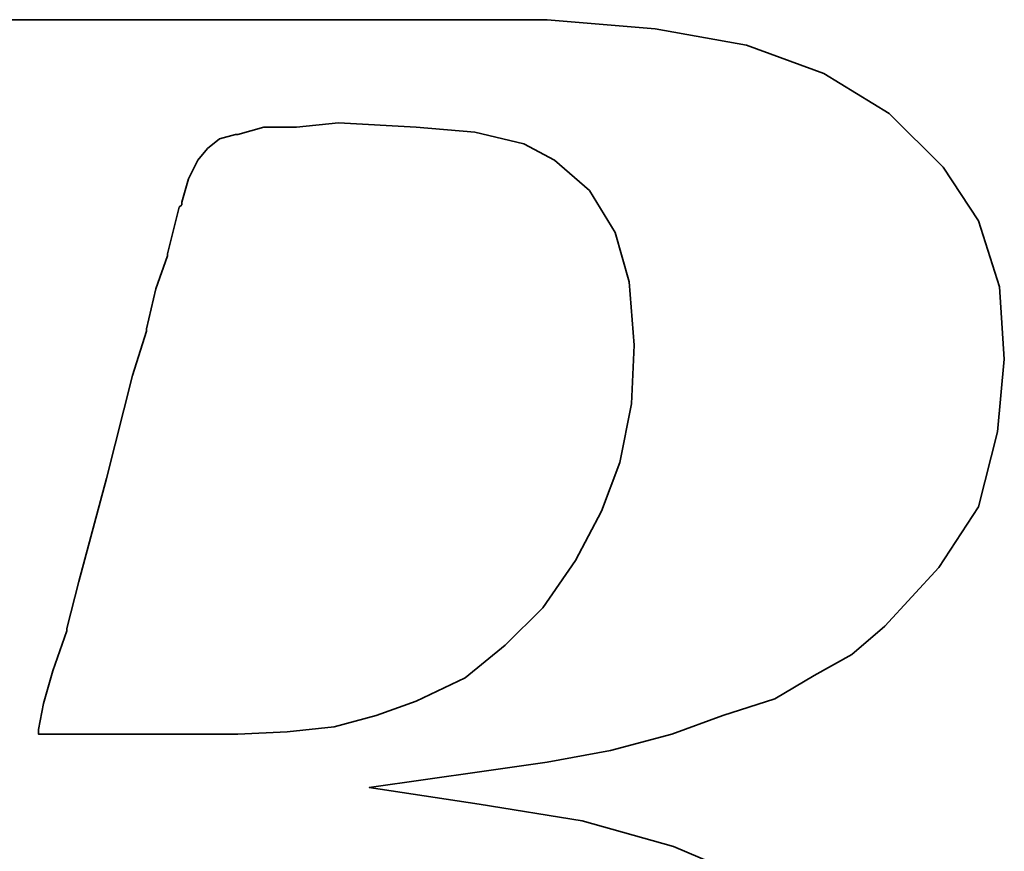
# Model space of a CAD drawing. Header units: millimetres. Extents: x -115 to 753, y -125 to 121.
# Tile 29 of 96: x 245.11 to 247.16, y 7 to 8.73. Entities that reach past the tile are written whole.
import ezdxf

# ---------------------------------------------------------------- set-up
doc = ezdxf.new("R2010")
doc.units = ezdxf.units.MM
doc.layers.add('DIM', color=4, linetype='Continuous')
doc.layers.add('layer 1', color=7, linetype='Continuous')

# ---------------------------------------------------------------- blocks, each defined once
blk = doc.blocks.new('TBI MOTION logo(完整正式版)')
at = {"layer": 'layer 1', "color": 22, "lineweight": 35}
for points, knots in [([(-64.65375, -6.86375), (-64.65375, -6.86375), (-64.84375, -7.29625), (-64.84375, -7.29625), (-64.84375, -7.29625), (-64.84375, -7.29625), (-64.86875, -7.34375), (-64.86875, -7.34375), (-64.86875, -7.34375), (-64.86875, -7.34375), (-64.86875, -7.36875), (-64.86875, -7.36875), (-64.86875, -7.36875), (-64.86875, -7.36875), (-65.15375, -7.65375), (-65.15375, -7.65375), (-65.15375, -7.65375), (-65.15375, -7.65375), (-65.17875, -7.65375), (-65.17875, -7.65375), (-65.17875, -7.65375), (-65.17875, -7.65375), (-65.20375, -7.67875), (-65.20375, -7.67875), (-65.20375, -7.67875), (-65.20375, -7.67875), (-65.58875, -7.87125), (-65.58875, -7.87125), (-65.58875, -7.87125), (-65.58875, -7.87125), (-65.63375, -7.87125), (-65.63375, -7.87125), (-65.63375, -7.87125), (-65.63375, -7.87125), (-65.65875, -7.89375), (-65.65875, -7.89375), (-65.65875, -7.89375), (-65.65875, -7.89375), (-66.09375, -7.94375), (-66.09375, -7.94375), (-66.09375, -7.94375), (-66.09375, -7.94375), (-66.11375, -7.94375), (-66.11375, -7.94375), (-66.11375, -7.94375), (-66.11375, -7.94375), (-66.16375, -7.94375), (-66.16375, -7.94375), (-66.16375, -7.94375), (-66.16375, -7.94375), (-66.30875, -7.94375), (-66.30875, -7.94375), (-66.30875, -7.94375), (-66.30875, -7.94375), (-66.69375, -7.94375), (-66.69375, -7.94375), (-66.69375, -7.94375), (-66.69375, -7.94375), (-67.07375, -7.94375), (-67.07375, -7.94375), (-67.07375, -7.94375), (-67.07375, -7.94375), (-67.12375, -7.94375), (-67.12375, -7.94375), (-67.12375, -7.94375), (-67.12375, -7.94375), (-67.12375, -7.96625), (-67.12375, -7.96625), (-67.12375, -7.96625), (-67.12375, -7.96625), (-67.14875, -7.99125), (-67.14875, -7.99125), (-67.14875, -7.99125), (-67.14875, -7.99125), (-67.24375, -8.34875), (-67.24375, -8.34875), (-67.24375, -8.34875), (-67.24375, -8.34875), (-67.31375, -8.68625), (-67.31375, -8.68625), (-67.31375, -8.68625), (-67.31375, -8.68625), (-67.26875, -8.68625), (-67.26875, -8.68625), (-67.26875, -8.68625), (-67.26875, -8.68625), (-67.07375, -8.68625), (-67.07375, -8.68625), (-67.07375, -8.68625), (-67.07375, -8.68625), (-66.54875, -8.68625), (-66.54875, -8.68625), (-66.54875, -8.68625), (-66.54875, -8.68625), (-65.82625, -8.68625), (-65.82625, -8.68625), (-65.82625, -8.68625), (-65.82625, -8.68625), (-65.01375, -8.68625), (-65.01375, -8.68625), (-65.01375, -8.68625), (-65.01375, -8.68625), (-64.05375, -8.68625), (-64.05375, -8.68625), (-64.05375, -8.68625), (-64.05375, -8.68625), (-62.08375, -8.68625), (-62.08375, -8.68625), (-62.08375, -8.68625), (-62.08375, -8.68625), (-60.06875, -8.68625), (-60.06875, -8.68625), (-60.06875, -8.68625), (-60.06875, -8.68625), (-59.10875, -8.68625), (-59.10875, -8.68625), (-59.10875, -8.68625), (-59.10875, -8.68625), (-58.29375, -8.68625), (-58.29375, -8.68625), (-58.29375, -8.68625), (-58.29375, -8.68625), (-57.57375, -8.68625), (-57.57375, -8.68625), (-57.57375, -8.68625), (-57.57375, -8.68625), (-57.04875, -8.68625), (-57.04875, -8.68625), (-57.04875, -8.68625), (-57.04875, -8.68625), (-56.85375, -8.68625), (-56.85375, -8.68625), (-56.85375, -8.68625), (-56.85375, -8.68625), (-56.70875, -8.68625), (-56.70875, -8.68625), (-56.70875, -8.68625), (-56.70875, -8.68625), (-56.61375, -8.68625), (-56.61375, -8.68625), (-56.61375, -8.68625), (-56.61375, -8.68625), (-56.56875, -8.68625), (-56.56875, -8.68625), (-56.56875, -8.68625), (-56.56875, -8.68625), (-55.65375, -8.63875), (-55.65375, -8.63875), (-55.65375, -8.63875), (-55.65375, -8.63875), (-54.76875, -8.51875), (-54.76875, -8.51875), (-54.76875, -8.51875), (-54.76875, -8.51875), (-53.90375, -8.30375), (-53.90375, -8.30375), (-53.90375, -8.30375), (-53.90375, -8.30375), (-53.08875, -8.03875), (-53.08875, -8.03875), (-53.08875, -8.03875), (-53.08875, -8.03875), (-52.34375, -7.65375), (-52.34375, -7.65375), (-52.34375, -7.65375), (-52.34375, -7.65375), (-51.69875, -7.29625), (-51.69875, -7.29625), (-51.69875, -7.29625), (-51.69875, -7.29625), (-51.21875, -6.91125), (-51.21875, -6.91125), (-51.21875, -6.91125), (-51.21875, -6.91125), (-50.83375, -6.50375), (-50.83375, -6.50375), (-50.83375, -6.50375), (-50.83375, -6.50375), (-50.44875, -5.94875), (-50.44875, -5.94875), (-50.44875, -5.94875), (-50.44875, -5.94875), (-50.13875, -5.30375), (-50.13875, -5.30375), (-50.13875, -5.30375), (-50.13875, -5.30375), (-49.99375, -4.65375), (-49.99375, -4.65375), (-49.99375, -4.65375), (-49.99375, -4.65375), (-49.92375, -3.98375), (-49.92375, -3.98375), (-49.92375, -3.98375), (-49.92375, -3.98375), (-49.99375, -3.19374), (-49.99375, -3.19374), (-49.99375, -3.19374), (-49.99375, -3.19374), (-50.23374, -2.44874), (-50.23374, -2.44874), (-50.23374, -2.44874), (-50.23374, -2.44874), (-50.59375, -1.87374), (-50.59375, -1.87374), (-50.59375, -1.87374), (-50.59375, -1.87374), (-51.09875, -1.31874), (-51.09875, -1.31874), (-51.09875, -1.31874), (-51.09875, -1.31874), (-51.74375, -0.81875), (-51.74375, -0.81875), (-51.74375, -0.81875), (-51.74375, -0.81875), (-52.53875, -0.48125), (-52.53875, -0.48125), (-52.53875, -0.48125), (-52.53875, -0.48125), (-53.47375, -0.21875), (-53.47375, -0.21875), (-53.47375, -0.21875), (-53.47375, -0.21875), (-54.52875, -0.04874), (-54.52875, -0.04874), (-54.52875, -0.04874), (-54.52875, -0.04874), (-55.65375, 0.12125), (-55.65375, 0.12125), (-55.65375, 0.12125), (-55.65375, 0.12125), (-54.50375, 0.28624), (-54.50375, 0.28624), (-54.50375, 0.28624), (-54.50375, 0.28624), (-53.83375, 0.38124), (-53.83375, 0.38124), (-53.83375, 0.38124), (-53.83375, 0.38124), (-53.18375, 0.50125), (-53.18375, 0.50125), (-53.18375, 0.50125), (-53.18375, 0.50125), (-52.55875, 0.66874), (-52.55875, 0.66874), (-52.55875, 0.66874), (-52.55875, 0.66874), (-52.03375, 0.86124), (-52.03375, 0.86124), (-52.03375, 0.86124), (-52.03375, 0.86124), (-51.50374, 1.03124), (-51.50374, 1.03124), (-51.50374, 1.03124), (-51.50374, 1.03124), (-51.09875, 1.27125), (-51.09875, 1.27125), (-51.09875, 1.27125), (-51.09875, 1.27125), (-50.71375, 1.48624), (-50.71375, 1.48624), (-50.71375, 1.48624), (-50.71375, 1.48624), (-50.37625, 1.77625), (-50.37625, 1.77625), (-50.37625, 1.77625), (-50.37625, 1.77625), (-49.82375, 2.37625), (-49.82375, 2.37625), (-49.82375, 2.37625), (-49.82375, 2.37625), (-49.41875, 2.99625), (-49.41875, 2.99625), (-49.41875, 2.99625), (-49.41875, 2.99625), (-49.22375, 3.76625), (-49.22375, 3.76625), (-49.22375, 3.76625), (-49.22375, 3.76625), (-49.15375, 4.50874), (-49.15375, 4.50874), (-49.15375, 4.50874), (-49.15375, 4.50874), (-49.20375, 5.25125), (-49.20375, 5.25125), (-49.20375, 5.25125), (-49.20375, 5.25125), (-49.41875, 5.92625), (-49.41875, 5.92625), (-49.41875, 5.92625), (-49.41875, 5.92625), (-49.77875, 6.47625), (-49.77875, 6.47625), (-49.77875, 6.47625), (-49.77875, 6.47625), (-50.33125, 7.02624), (-50.33125, 7.02624), (-50.33125, 7.02624), (-50.33125, 7.02624), (-51.00125, 7.43625), (-51.00125, 7.43625), (-51.00125, 7.43625), (-51.00125, 7.43625), (-51.79375, 7.72625), (-51.79375, 7.72625), (-51.79375, 7.72625), (-51.79375, 7.72625), (-52.72875, 7.89124), (-52.72875, 7.89124), (-52.72875, 7.89124), (-52.72875, 7.89124), (-53.83375, 7.98625), (-53.83375, 7.98625), (-53.83375, 7.98625), (-53.83375, 7.98625), (-53.92875, 7.98625), (-53.92875, 7.98625), (-53.92875, 7.98625), (-53.92875, 7.98625), (-54.26375, 7.98625), (-54.26375, 7.98625), (-54.26375, 7.98625), (-54.26375, 7.98625), (-54.74375, 7.98625), (-54.74375, 7.98625), (-54.74375, 7.98625), (-54.74375, 7.98625), (-55.36875, 7.98625), (-55.36875, 7.98625), (-55.36875, 7.98625), (-55.36875, 7.98625), (-56.13375, 7.98625), (-56.13375, 7.98625), (-56.13375, 7.98625), (-56.13375, 7.98625), (-56.94875, 7.98625), (-56.94875, 7.98625), (-56.94875, 7.98625), (-56.94875, 7.98625), (-58.77625, 7.98625), (-58.77625, 7.98625), (-58.77625, 7.98625), (-58.77625, 7.98625), (-60.59875, 7.98625), (-60.59875, 7.98625), (-60.59875, 7.98625), (-60.59875, 7.98625), (-61.41375, 7.98625), (-61.41375, 7.98625), (-61.41375, 7.98625), (-61.41375, 7.98625), (-62.17875, 7.98625), (-62.17875, 7.98625), (-62.17875, 7.98625), (-62.17875, 7.98625), (-62.80375, 7.98625), (-62.80375, 7.98625), (-62.80375, 7.98625), (-62.80375, 7.98625), (-63.30625, 7.98625), (-63.30625, 7.98625), (-63.30625, 7.98625), (-63.30625, 7.98625), (-63.57375, 7.98625), (-63.57375, 7.98625), (-63.57375, 7.98625), (-63.57375, 7.98625), (-63.57375, 7.96375), (-63.57375, 7.96375), (-63.57375, 7.96375), (-63.57375, 7.96375), (-63.59875, 7.94125), (-63.59875, 7.94125), (-63.59875, 7.94125), (-63.59875, 7.94125), (-63.69375, 7.55625), (-63.69375, 7.55625), (-63.69375, 7.55625), (-63.69375, 7.55625), (-63.76375, 7.24624), (-63.76375, 7.24624), (-63.76375, 7.24624), (-63.76375, 7.24624), (-63.23875, 7.24624), (-63.23875, 7.24624), (-63.23875, 7.24624), (-63.23875, 7.24624), (-62.75875, 7.24624), (-62.75875, 7.24624), (-62.75875, 7.24624), (-62.75875, 7.24624), (-62.61125, 7.24624), (-62.61125, 7.24624), (-62.61125, 7.24624), (-62.61125, 7.24624), (-62.56625, 7.24624), (-62.56625, 7.24624), (-62.56625, 7.24624), (-62.56625, 7.24624), (-62.22875, 7.24624), (-62.22875, 7.24624), (-62.22875, 7.24624), (-62.22875, 7.24624), (-62.20375, 7.24624), (-62.20375, 7.24624), (-62.20375, 7.24624), (-62.20375, 7.24624), (-62.17875, 7.21875), (-62.17875, 7.21875), (-62.17875, 7.21875), (-62.17875, 7.21875), (-61.96375, 7.17125), (-61.96375, 7.17125), (-61.96375, 7.17125), (-61.96375, 7.17125), (-61.72375, 7.12624), (-61.72375, 7.12624), (-61.72375, 7.12624), (-61.72375, 7.12624), (-61.70375, 7.12624), (-61.70375, 7.12624), (-61.70375, 7.12624), (-61.70375, 7.12624), (-61.55875, 7.07624), (-61.55875, 7.07624), (-61.55875, 7.07624), (-61.55875, 7.07624), (-61.50875, 7.07624), (-61.50875, 7.07624), (-61.50875, 7.07624), (-61.50875, 7.07624), (-61.48375, 7.02624), (-61.48375, 7.02624), (-61.48375, 7.02624), (-61.48375, 7.02624), (-61.31875, 6.83375), (-61.31875, 6.83375), (-61.31875, 6.83375), (-61.31875, 6.83375), (-61.29375, 6.81125), (-61.29375, 6.81125), (-61.29375, 6.81125), (-61.29375, 6.81125), (-61.29375, 6.78625), (-61.29375, 6.78625), (-61.29375, 6.78625), (-61.29375, 6.78625), (-61.19875, 6.50124), (-61.19875, 6.50124), (-61.19875, 6.50124), (-61.19875, 6.50124), (-61.17375, 6.45124), (-61.17375, 6.45124), (-61.17375, 6.45124), (-61.17375, 6.45124), (-61.19875, 6.40625), (-61.19875, 6.40625), (-61.19875, 6.40625), (-61.19875, 6.40625), (-61.26875, 5.99624), (-61.26875, 5.99624), (-61.26875, 5.99624), (-61.26875, 5.99624), (-61.26875, 5.85125), (-61.26875, 5.85125), (-61.26875, 5.85125), (-61.26875, 5.85125), (-61.26875, 5.82625), (-61.26875, 5.82625), (-61.26875, 5.82625), (-61.26875, 5.82625), (-61.29375, 5.80625), (-61.29375, 5.80625), (-61.29375, 5.80625), (-61.29375, 5.80625), (-61.34125, 5.66125), (-61.34125, 5.66125), (-61.34125, 5.66125), (-61.34125, 5.66125), (-61.41375, 5.44625), (-61.41375, 5.44625), (-61.41375, 5.44625), (-61.41375, 5.44625), (-61.48375, 5.15625), (-61.48375, 5.15625), (-61.48375, 5.15625), (-61.48375, 5.15625), (-61.58375, 4.82124), (-61.58375, 4.82124), (-61.58375, 4.82124), (-61.58375, 4.82124), (-61.79875, 4.00375), (-61.79875, 4.00375), (-61.79875, 4.00375), (-61.79875, 4.00375), (-62.05875, 2.99625), (-62.05875, 2.99625), (-62.05875, 2.99625), (-62.05875, 2.99625), (-62.34875, 1.91625), (-62.34875, 1.91625), (-62.34875, 1.91625), (-62.34875, 1.91625), (-62.97375, -0.41124), (-62.97375, -0.41124), (-62.97375, -0.41124), (-62.97375, -0.41124), (-63.59875, -2.75875), (-63.59875, -2.75875), (-63.59875, -2.75875), (-63.59875, -2.75875), (-63.88375, -3.86374), (-63.88375, -3.86374), (-63.88375, -3.86374), (-63.88375, -3.86374), (-64.14875, -4.82374), (-64.14875, -4.82374), (-64.14875, -4.82374), (-64.14875, -4.82374), (-64.36375, -5.64125), (-64.36375, -5.64125), (-64.36375, -5.64125), (-64.36375, -5.64125), (-64.43625, -5.97625), (-64.43625, -5.97625), (-64.43625, -5.97625), (-64.43625, -5.97625), (-64.50875, -6.28625), (-64.50875, -6.28625), (-64.50875, -6.28625), (-64.50875, -6.28625), (-64.50875, -6.30875), (-64.50875, -6.30875), (-64.50875, -6.30875), (-64.50875, -6.30875), (-64.57875, -6.50375), (-64.57875, -6.50375), (-64.57875, -6.50375), (-64.57875, -6.50375), (-64.62875, -6.69625), (-64.62875, -6.69625), (-64.62875, -6.69625), (-64.62875, -6.69625), (-64.62875, -6.76875), (-64.62875, -6.76875), (-64.62875, -6.76875), (-64.62875, -6.76875), (-64.62875, -6.81375), (-64.62875, -6.81375), (-64.62875, -6.81375), (-64.62875, -6.81375), (-64.62875, -6.83875), (-64.62875, -6.83875), (-64.62875, -6.83875), (-64.62875, -6.83875), (-64.65375, -6.86375), (-64.65375, -6.86375)], [0, 0, 0, 0, 0.00719424, 0.00719424, 0.00719424, 0.00719424, 0.01438849, 0.01438849, 0.01438849, 0.01438849, 0.02158273, 0.02158273, 0.02158273, 0.02158273, 0.02877698, 0.02877698, 0.02877698, 0.02877698, 0.03597122, 0.03597122, 0.03597122, 0.03597122, 0.04316547, 0.04316547, 0.04316547, 0.04316547, 0.05035971, 0.05035971, 0.05035971, 0.05035971, 0.05755396, 0.05755396, 0.05755396, 0.05755396, 0.0647482, 0.0647482, 0.0647482, 0.0647482, 0.07194245, 0.07194245, 0.07194245, 0.07194245, 0.07913669, 0.07913669, 0.07913669, 0.07913669, 0.08633094, 0.08633094, 0.08633094, 0.08633094, 0.09352518, 0.09352518, 0.09352518, 0.09352518, 0.10071942, 0.10071942, 0.10071942, 0.10071942, 0.10791367, 0.10791367, 0.10791367, 0.10791367, 0.11510791, 0.11510791, 0.11510791, 0.11510791, 0.12230216, 0.12230216, 0.12230216, 0.12230216, 0.1294964, 0.1294964, 0.1294964, 0.1294964, 0.13669065, 0.13669065, 0.13669065, 0.13669065, 0.14388489, 0.14388489, 0.14388489, 0.14388489, 0.15107914, 0.15107914, 0.15107914, 0.15107914, 0.15827338, 0.15827338, 0.15827338, 0.15827338, 0.16546763, 0.16546763, 0.16546763, 0.16546763, 0.17266187, 0.17266187, 0.17266187, 0.17266187, 0.17985612, 0.17985612, 0.17985612, 0.17985612, 0.18705036, 0.18705036, 0.18705036, 0.18705036, 0.1942446, 0.1942446, 0.1942446, 0.1942446, 0.20143885, 0.20143885, 0.20143885, 0.20143885, 0.20863309, 0.20863309, 0.20863309, 0.20863309, 0.21582734, 0.21582734, 0.21582734, 0.21582734, 0.22302158, 0.22302158, 0.22302158, 0.22302158, 0.23021583, 0.23021583, 0.23021583, 0.23021583, 0.23741007, 0.23741007, 0.23741007, 0.23741007, 0.24460432, 0.24460432, 0.24460432, 0.24460432, 0.25179856, 0.25179856, 0.25179856, 0.25179856, 0.25899281, 0.25899281, 0.25899281, 0.25899281, 0.26618705, 0.26618705, 0.26618705, 0.26618705, 0.27338129, 0.27338129, 0.27338129, 0.27338129, 0.28057554, 0.28057554, 0.28057554, 0.28057554, 0.28776978, 0.28776978, 0.28776978, 0.28776978, 0.29496403, 0.29496403, 0.29496403, 0.29496403, 0.30215827, 0.30215827, 0.30215827, 0.30215827, 0.30935252, 0.30935252, 0.30935252, 0.30935252, 0.31654676, 0.31654676, 0.31654676, 0.31654676, 0.32374101, 0.32374101, 0.32374101, 0.32374101, 0.33093525, 0.33093525, 0.33093525, 0.33093525, 0.3381295, 0.3381295, 0.3381295, 0.3381295, 0.34532374, 0.34532374, 0.34532374, 0.34532374, 0.35251799, 0.35251799, 0.35251799, 0.35251799, 0.35971223, 0.35971223, 0.35971223, 0.35971223, 0.36690647, 0.36690647, 0.36690647, 0.36690647, 0.37410072, 0.37410072, 0.37410072, 0.37410072, 0.38129496, 0.38129496, 0.38129496, 0.38129496, 0.38848921, 0.38848921, 0.38848921, 0.38848921, 0.39568345, 0.39568345, 0.39568345, 0.39568345, 0.4028777, 0.4028777, 0.4028777, 0.4028777, 0.41007194, 0.41007194, 0.41007194, 0.41007194, 0.41726619, 0.41726619, 0.41726619, 0.41726619, 0.42446043, 0.42446043, 0.42446043, 0.42446043, 0.43165468, 0.43165468, 0.43165468, 0.43165468, 0.43884892, 0.43884892, 0.43884892, 0.43884892, 0.44604317, 0.44604317, 0.44604317, 0.44604317, 0.45323741, 0.45323741, 0.45323741, 0.45323741, 0.46043165, 0.46043165, 0.46043165, 0.46043165, 0.4676259, 0.4676259, 0.4676259, 0.4676259, 0.47482014, 0.47482014, 0.47482014, 0.47482014, 0.48201439, 0.48201439, 0.48201439, 0.48201439, 0.48920863, 0.48920863, 0.48920863, 0.48920863, 0.49640288, 0.49640288, 0.49640288, 0.49640288, 0.50359712, 0.50359712, 0.50359712, 0.50359712, 0.51079137, 0.51079137, 0.51079137, 0.51079137, 0.51798561, 0.51798561, 0.51798561, 0.51798561, 0.52517986, 0.52517986, 0.52517986, 0.52517986, 0.5323741, 0.5323741, 0.5323741, 0.5323741, 0.53956835, 0.53956835, 0.53956835, 0.53956835, 0.54676259, 0.54676259, 0.54676259, 0.54676259, 0.55395683, 0.55395683, 0.55395683, 0.55395683, 0.56115108, 0.56115108, 0.56115108, 0.56115108, 0.56834532, 0.56834532, 0.56834532, 0.56834532, 0.57553957, 0.57553957, 0.57553957, 0.57553957, 0.58273381, 0.58273381, 0.58273381, 0.58273381, 0.58992806, 0.58992806, 0.58992806, 0.58992806, 0.5971223, 0.5971223, 0.5971223, 0.5971223, 0.60431655, 0.60431655, 0.60431655, 0.60431655, 0.61151079, 0.61151079, 0.61151079, 0.61151079, 0.61870504, 0.61870504, 0.61870504, 0.61870504, 0.62589928, 0.62589928, 0.62589928, 0.62589928, 0.63309353, 0.63309353, 0.63309353, 0.63309353, 0.64028777, 0.64028777, 0.64028777, 0.64028777, 0.64748201, 0.64748201, 0.64748201, 0.64748201, 0.65467626, 0.65467626, 0.65467626, 0.65467626, 0.6618705, 0.6618705, 0.6618705, 0.6618705, 0.66906475, 0.66906475, 0.66906475, 0.66906475, 0.67625899, 0.67625899, 0.67625899, 0.67625899, 0.68345324, 0.68345324, 0.68345324, 0.68345324, 0.69064748, 0.69064748, 0.69064748, 0.69064748, 0.69784173, 0.69784173, 0.69784173, 0.69784173, 0.70503597, 0.70503597, 0.70503597, 0.70503597, 0.71223022, 0.71223022, 0.71223022, 0.71223022, 0.71942446, 0.71942446, 0.71942446, 0.71942446, 0.72661871, 0.72661871, 0.72661871, 0.72661871, 0.73381295, 0.73381295, 0.73381295, 0.73381295, 0.74100719, 0.74100719, 0.74100719, 0.74100719, 0.74820144, 0.74820144, 0.74820144, 0.74820144, 0.75539568, 0.75539568, 0.75539568, 0.75539568, 0.76258993, 0.76258993, 0.76258993, 0.76258993, 0.76978417, 0.76978417, 0.76978417, 0.76978417, 0.77697842, 0.77697842, 0.77697842, 0.77697842, 0.78417266, 0.78417266, 0.78417266, 0.78417266, 0.79136691, 0.79136691, 0.79136691, 0.79136691, 0.79856115, 0.79856115, 0.79856115, 0.79856115, 0.8057554, 0.8057554, 0.8057554, 0.8057554, 0.81294964, 0.81294964, 0.81294964, 0.81294964, 0.82014388, 0.82014388, 0.82014388, 0.82014388, 0.82733813, 0.82733813, 0.82733813, 0.82733813, 0.83453237, 0.83453237, 0.83453237, 0.83453237, 0.84172662, 0.84172662, 0.84172662, 0.84172662, 0.84892086, 0.84892086, 0.84892086, 0.84892086, 0.85611511, 0.85611511, 0.85611511, 0.85611511, 0.86330935, 0.86330935, 0.86330935, 0.86330935, 0.8705036, 0.8705036, 0.8705036, 0.8705036, 0.87769784, 0.87769784, 0.87769784, 0.87769784, 0.88489209, 0.88489209, 0.88489209, 0.88489209, 0.89208633, 0.89208633, 0.89208633, 0.89208633, 0.89928058, 0.89928058, 0.89928058, 0.89928058, 0.90647482, 0.90647482, 0.90647482, 0.90647482, 0.91366906, 0.91366906, 0.91366906, 0.91366906, 0.92086331, 0.92086331, 0.92086331, 0.92086331, 0.92805755, 0.92805755, 0.92805755, 0.92805755, 0.9352518, 0.9352518, 0.9352518, 0.9352518, 0.94244604, 0.94244604, 0.94244604, 0.94244604, 0.94964029, 0.94964029, 0.94964029, 0.94964029, 0.95683453, 0.95683453, 0.95683453, 0.95683453, 0.96402878, 0.96402878, 0.96402878, 0.96402878, 0.97122302, 0.97122302, 0.97122302, 0.97122302, 0.97841727, 0.97841727, 0.97841727, 0.97841727, 0.98561151, 0.98561151, 0.98561151, 0.98561151, 0.99280576, 0.99280576, 0.99280576, 0.99280576, 1, 1, 1, 1]), ([(-57.50375, 6.35625), (-57.50375, 6.35625), (-57.57375, 6.11625), (-57.57375, 6.11625), (-57.57375, 6.11625), (-57.57375, 6.11625), (-57.57375, 6.09125), (-57.57375, 6.09125), (-57.57375, 6.09125), (-57.57375, 6.09125), (-57.59875, 6.06625), (-57.59875, 6.06625), (-57.59875, 6.06625), (-57.59875, 6.06625), (-57.64875, 5.87625), (-57.64875, 5.87625), (-57.64875, 5.87625), (-57.64875, 5.87625), (-57.71875, 5.58875), (-57.71875, 5.58875), (-57.71875, 5.58875), (-57.71875, 5.58875), (-57.71875, 5.56625), (-57.71875, 5.56625), (-57.71875, 5.56625), (-57.71875, 5.56625), (-57.83875, 5.23125), (-57.83875, 5.23125), (-57.83875, 5.23125), (-57.83875, 5.23125), (-57.93625, 4.82124), (-57.93625, 4.82124), (-57.93625, 4.82124), (-57.93625, 4.82124), (-57.93625, 4.79624), (-57.93625, 4.79624), (-57.93625, 4.79624), (-57.93625, 4.79624), (-58.07875, 4.34125), (-58.07875, 4.34125), (-58.07875, 4.34125), (-58.07875, 4.34125), (-58.34375, 3.28625), (-58.34375, 3.28625), (-58.34375, 3.28625), (-58.34375, 3.28625), (-58.62875, 2.23124), (-58.62875, 2.23124), (-58.62875, 2.23124), (-58.62875, 2.23124), (-58.74875, 1.75125), (-58.74875, 1.75125), (-58.74875, 1.75125), (-58.74875, 1.75125), (-58.74875, 1.72625), (-58.74875, 1.72625), (-58.74875, 1.72625), (-58.74875, 1.72625), (-58.89375, 1.31625), (-58.89375, 1.31625), (-58.89375, 1.31625), (-58.89375, 1.31625), (-58.98875, 0.98124), (-58.98875, 0.98124), (-58.98875, 0.98124), (-58.98875, 0.98124), (-59.03875, 0.71625), (-59.03875, 0.71625), (-59.03875, 0.71625), (-59.03875, 0.71625), (-59.03875, 0.66874), (-59.03875, 0.66874), (-59.03875, 0.66874), (-59.03875, 0.66874), (-58.91875, 0.66874), (-58.91875, 0.66874), (-58.91875, 0.66874), (-58.91875, 0.66874), (-58.53375, 0.66874), (-58.53375, 0.66874), (-58.53375, 0.66874), (-58.53375, 0.66874), (-58.10375, 0.66874), (-58.10375, 0.66874), (-58.10375, 0.66874), (-58.10375, 0.66874), (-57.66875, 0.66874), (-57.66875, 0.66874), (-57.66875, 0.66874), (-57.66875, 0.66874), (-57.33375, 0.66874), (-57.33375, 0.66874), (-57.33375, 0.66874), (-57.33375, 0.66874), (-57.09375, 0.66874), (-57.09375, 0.66874), (-57.09375, 0.66874), (-57.09375, 0.66874), (-56.99875, 0.66874), (-56.99875, 0.66874), (-56.99875, 0.66874), (-56.99875, 0.66874), (-56.49375, 0.69374), (-56.49375, 0.69374), (-56.49375, 0.69374), (-56.49375, 0.69374), (-56.01375, 0.74374), (-56.01375, 0.74374), (-56.01375, 0.74374), (-56.01375, 0.74374), (-55.58375, 0.86124), (-55.58375, 0.86124), (-55.58375, 0.86124), (-55.58375, 0.86124), (-55.17375, 1.00624), (-55.17375, 1.00624), (-55.17375, 1.00624), (-55.17375, 1.00624), (-54.67375, 1.24625), (-54.67375, 1.24625), (-54.67375, 1.24625), (-54.67375, 1.24625), (-54.26375, 1.58124), (-54.26375, 1.58124), (-54.26375, 1.58124), (-54.26375, 1.58124), (-53.87875, 1.96374), (-53.87875, 1.96374), (-53.87875, 1.96374), (-53.87875, 1.96374), (-53.54375, 2.44625), (-53.54375, 2.44625), (-53.54375, 2.44625), (-53.54375, 2.44625), (-53.27875, 2.95125), (-53.27875, 2.95125), (-53.27875, 2.95125), (-53.27875, 2.95125), (-53.08875, 3.45124), (-53.08875, 3.45124), (-53.08875, 3.45124), (-53.08875, 3.45124), (-52.96875, 4.05124), (-52.96875, 4.05124), (-52.96875, 4.05124), (-52.96875, 4.05124), (-52.94375, 4.65125), (-52.94375, 4.65125), (-52.94375, 4.65125), (-52.94375, 4.65125), (-52.99375, 5.30125), (-52.99375, 5.30125), (-52.99375, 5.30125), (-52.99375, 5.30125), (-53.13875, 5.80625), (-53.13875, 5.80625), (-53.13875, 5.80625), (-53.13875, 5.80625), (-53.39875, 6.23625), (-53.39875, 6.23625), (-53.39875, 6.23625), (-53.39875, 6.23625), (-53.75875, 6.54875), (-53.75875, 6.54875), (-53.75875, 6.54875), (-53.75875, 6.54875), (-54.07375, 6.71625), (-54.07375, 6.71625), (-54.07375, 6.71625), (-54.07375, 6.71625), (-54.57375, 6.83375), (-54.57375, 6.83375), (-54.57375, 6.83375), (-54.57375, 6.83375), (-55.17375, 6.88625), (-55.17375, 6.88625), (-55.17375, 6.88625), (-55.17375, 6.88625), (-55.96875, 6.93125), (-55.96875, 6.93125), (-55.96875, 6.93125), (-55.96875, 6.93125), (-56.39875, 6.88625), (-56.39875, 6.88625), (-56.39875, 6.88625), (-56.39875, 6.88625), (-56.42125, 6.88625), (-56.42125, 6.88625), (-56.42125, 6.88625), (-56.42125, 6.88625), (-56.73375, 6.88625), (-56.73375, 6.88625), (-56.73375, 6.88625), (-56.73375, 6.88625), (-56.99875, 6.81125), (-56.99875, 6.81125), (-56.99875, 6.81125), (-56.99875, 6.81125), (-57.02375, 6.81125), (-57.02375, 6.81125), (-57.02375, 6.81125), (-57.02375, 6.81125), (-57.18875, 6.76625), (-57.18875, 6.76625), (-57.18875, 6.76625), (-57.18875, 6.76625), (-57.30875, 6.66625), (-57.30875, 6.66625), (-57.30875, 6.66625), (-57.30875, 6.66625), (-57.40875, 6.54875), (-57.40875, 6.54875), (-57.40875, 6.54875), (-57.40875, 6.54875), (-57.50375, 6.35625), (-57.50375, 6.35625)], [0, 0, 0, 0, 0.01851852, 0.01851852, 0.01851852, 0.01851852, 0.03703704, 0.03703704, 0.03703704, 0.03703704, 0.05555556, 0.05555556, 0.05555556, 0.05555556, 0.07407407, 0.07407407, 0.07407407, 0.07407407, 0.09259259, 0.09259259, 0.09259259, 0.09259259, 0.11111111, 0.11111111, 0.11111111, 0.11111111, 0.12962963, 0.12962963, 0.12962963, 0.12962963, 0.14814815, 0.14814815, 0.14814815, 0.14814815, 0.16666667, 0.16666667, 0.16666667, 0.16666667, 0.18518519, 0.18518519, 0.18518519, 0.18518519, 0.2037037, 0.2037037, 0.2037037, 0.2037037, 0.22222222, 0.22222222, 0.22222222, 0.22222222, 0.24074074, 0.24074074, 0.24074074, 0.24074074, 0.25925926, 0.25925926, 0.25925926, 0.25925926, 0.27777778, 0.27777778, 0.27777778, 0.27777778, 0.2962963, 0.2962963, 0.2962963, 0.2962963, 0.31481481, 0.31481481, 0.31481481, 0.31481481, 0.33333333, 0.33333333, 0.33333333, 0.33333333, 0.35185185, 0.35185185, 0.35185185, 0.35185185, 0.37037037, 0.37037037, 0.37037037, 0.37037037, 0.38888889, 0.38888889, 0.38888889, 0.38888889, 0.40740741, 0.40740741, 0.40740741, 0.40740741, 0.42592593, 0.42592593, 0.42592593, 0.42592593, 0.44444444, 0.44444444, 0.44444444, 0.44444444, 0.46296296, 0.46296296, 0.46296296, 0.46296296, 0.48148148, 0.48148148, 0.48148148, 0.48148148, 0.5, 0.5, 0.5, 0.5, 0.51851852, 0.51851852, 0.51851852, 0.51851852, 0.53703704, 0.53703704, 0.53703704, 0.53703704, 0.55555556, 0.55555556, 0.55555556, 0.55555556, 0.57407407, 0.57407407, 0.57407407, 0.57407407, 0.59259259, 0.59259259, 0.59259259, 0.59259259, 0.61111111, 0.61111111, 0.61111111, 0.61111111, 0.62962963, 0.62962963, 0.62962963, 0.62962963, 0.64814815, 0.64814815, 0.64814815, 0.64814815, 0.66666667, 0.66666667, 0.66666667, 0.66666667, 0.68518519, 0.68518519, 0.68518519, 0.68518519, 0.7037037, 0.7037037, 0.7037037, 0.7037037, 0.72222222, 0.72222222, 0.72222222, 0.72222222, 0.74074074, 0.74074074, 0.74074074, 0.74074074, 0.75925926, 0.75925926, 0.75925926, 0.75925926, 0.77777778, 0.77777778, 0.77777778, 0.77777778, 0.7962963, 0.7962963, 0.7962963, 0.7962963, 0.81481481, 0.81481481, 0.81481481, 0.81481481, 0.83333333, 0.83333333, 0.83333333, 0.83333333, 0.85185185, 0.85185185, 0.85185185, 0.85185185, 0.87037037, 0.87037037, 0.87037037, 0.87037037, 0.88888889, 0.88888889, 0.88888889, 0.88888889, 0.90740741, 0.90740741, 0.90740741, 0.90740741, 0.92592593, 0.92592593, 0.92592593, 0.92592593, 0.94444444, 0.94444444, 0.94444444, 0.94444444, 0.96296296, 0.96296296, 0.96296296, 0.96296296, 0.98148148, 0.98148148, 0.98148148, 0.98148148, 1, 1, 1, 1])]:
    blk.add_open_spline(points, degree=3, knots=knots, dxfattribs=at)

msp = doc.modelspace()

# ---------------------------------------------------------------- block references
at = {"layer": 'DIM', "color": 7, "xscale": 0.2032335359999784, "yscale": 0.2032335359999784, "zscale": 0.2032335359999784}
msp.add_blockref('TBI MOTION logo(完整正式版)', (257.149, 7.109), dxfattribs=at)

doc.saveas('drawing.dxf')
